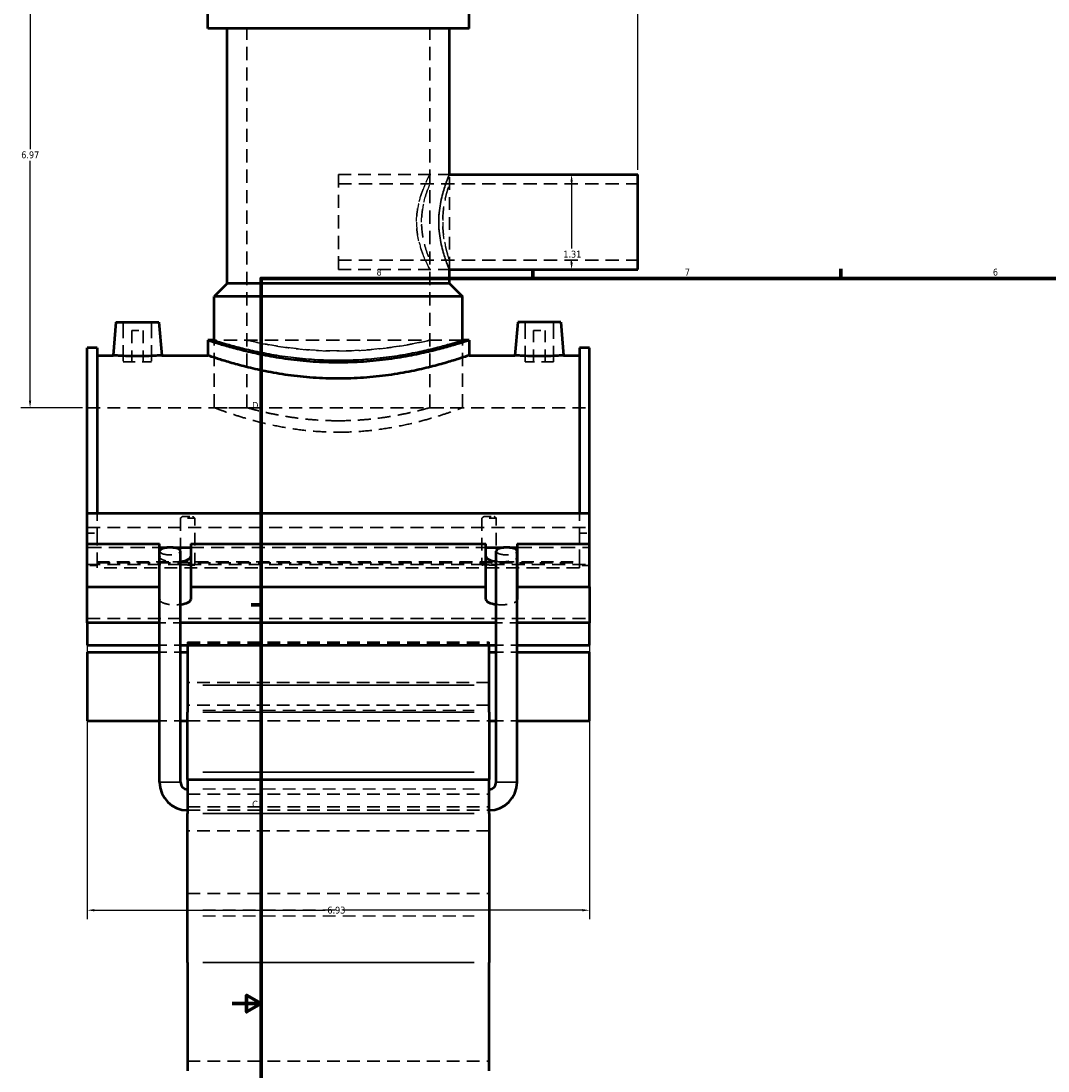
# Model space of a CAD drawing. Header units: inches. Extents: x -2.8 to 51.3, y -2.3 to 49.9.
# Tile 2 of 9: x -2.8 to 11.4, y 10.1 to 24.6. Entities that reach past the tile are written whole.
import ezdxf

# ---------------------------------------------------------------- set-up
doc = ezdxf.new("R2010")
doc.units = ezdxf.units.IN
doc.header["$MEASUREMENT"] = 0
doc.linetypes.add('DASHED', pattern=[0.2067, 0.1654, -0.0413])
for name, color, linetype, lineweight in [('Border (ANSI)', 7, 'Continuous', 70), ('Dimension (ANSI)', 7, 'Continuous', 25), ('Hidden (ANSI)', 7, 'DASHED', 35), ('Hidden Narrow (ANSI)', 7, 'DASHED', 25), ('Visible (ANSI)', 7, 'Continuous', 50), ('Visible Narrow (ANSI)', 7, 'Continuous', 35)]:
    doc.layers.add(name, color=color, linetype=linetype, lineweight=lineweight)
doc.styles.add('Note Text (ANSI)', font='tahoma.ttf')
doc.dimstyles.new('Default (ANSI)', dxfattribs={"dimtxt": 0.094488, "dimasz": 0.098425, "dimexe": 0.125, "dimexo": 0.0625, "dimgap": 0.031496, "dimtad": 0, "dimtih": 1, "dimtoh": 1, "dimrnd": 1e-08, "dimzin": 4, "dimdsep": 46, "dimtxsty": 'Note Text (ANSI)', "dimcen": 0.09, "dimdle": 0.393701, "dimclrd": 256, "dimclre": 256, "dimclrt": 5, "dimadec": 0, "dimazin": 1, "dimtfac": 1, "dimtofl": 0, "dimtmove": 0, "dimatfit": 3, "dimfxl": 1, "dimtolj": 1, "dimtzin": 4, "dimlwd": -1, "dimlwe": -1, "dimarcsym": 0})

# ---------------------------------------------------------------- blocks, each defined once
blk = doc.blocks.new('Borders Default Border')
at = {"layer": 'Border (ANSI)'}
for p, q in [((4.25, 21), (4.25, 21.134)), ((8.5, 21), (8.5, 21.134)), ((0.5, 16.5), (0.366, 16.5))]:
    blk.add_line(p, q, dxfattribs=at)
at = {"layer": 'Border (ANSI)', "flags": 128}
for points in [[(0.5, 1), (0.5, 21), (33.5, 21), (33.5, 1), (0.5, 1)], [(0.1, 11), (0.5, 11), (0.3, 11.115), (0.3, 10.885), (0.5, 11)]]:
    blk.add_lwpolyline(points, dxfattribs=at)
at = {"layer": 'Border (ANSI)', "color": 5, "true_color": 0x0000ff, "char_height": 0.0945, "attachment_point": 7, "style": 'Note Text (ANSI)'}
for s, insert in [('8', (2.094, 21.038)), ('7', (6.346, 21.04)), ('6', (10.595, 21.038)), ('D', (0.378, 19.203)), ('C', (0.378, 13.701))]:
    blk.add_mtext(s, dxfattribs=dict(at, insert=insert))
blk = doc.blocks.new('*D6')
at = {"layer": 'Defpoints', "color": 0, "transparency": 16777216}
for p in [(-1.898, 17.042), (5.032, 17.042), (5.032, 12.288)]:
    blk.add_point(p, dxfattribs=at)
at = {"layer": 'Dimension (ANSI)', "transparency": 16777216}
for p, q in [((-1.898, 16.979), (-1.898, 12.163)), ((5.032, 16.979), (5.032, 12.163)), ((-1.8, 12.288), (1.384, 12.288)), ((4.933, 12.288), (1.686, 12.288))]:
    blk.add_line(p, q, dxfattribs=at)
for points in [[(-1.8, 12.304), (-1.8, 12.272), (-1.898, 12.288)], [(4.933, 12.304), (4.933, 12.272), (5.032, 12.288)]]:
    blk.add_solid(points, dxfattribs=at)
at = {"layer": 'Dimension (ANSI)', "color": 5, "transparency": 16777216, "insert": (1.415, 12.337), "char_height": 0.0945, "attachment_point": 1, "style": 'Note Text (ANSI)'}
blk.add_mtext('\\A1;6.93', dxfattribs=at)
blk = doc.blocks.new('*D8')
at = {"layer": 'Defpoints', "color": 0, "transparency": 16777216}
for p in [(5.697, 26.664), (1.567, 26.188), (5.697, 22.433)]:
    blk.add_point(p, dxfattribs=at)
at = {"layer": 'Dimension (ANSI)', "transparency": 16777216}
for p, q in [((1.567, 26.25), (1.567, 26.789)), ((5.697, 22.496), (5.697, 26.789)), ((1.665, 26.664), (3.774, 26.664)), ((5.598, 26.664), (4.079, 26.664))]:
    blk.add_line(p, q, dxfattribs=at)
for points in [[(1.665, 26.681), (1.665, 26.648), (1.567, 26.664)], [(5.598, 26.681), (5.598, 26.648), (5.697, 26.664)]]:
    blk.add_solid(points, dxfattribs=at)
at = {"layer": 'Dimension (ANSI)', "color": 5, "transparency": 16777216, "insert": (3.806, 26.713), "char_height": 0.0945, "attachment_point": 1, "style": 'Note Text (ANSI)'}
blk.add_mtext('\\A1;4.13', dxfattribs=at)
blk = doc.blocks.new('*D9')
at = {"layer": 'Defpoints', "color": 0, "transparency": 16777216}
for p in [(4.784, 22.433), (4.784, 21.122), (4.784, 21.122)]:
    blk.add_point(p, dxfattribs=at)
at = {"layer": 'Dimension (ANSI)', "transparency": 16777216}
for p, q in [((4.784, 22.335), (4.784, 21.414)), ((4.784, 21.221), (4.784, 21.252))]:
    blk.add_line(p, q, dxfattribs=at)
for points in [[(4.768, 22.335), (4.8, 22.335), (4.784, 22.433)], [(4.768, 21.221), (4.8, 21.221), (4.784, 21.122)]]:
    blk.add_solid(points, dxfattribs=at)
at = {"layer": 'Dimension (ANSI)', "color": 5, "transparency": 16777216, "insert": (4.67, 21.382), "char_height": 0.0945, "attachment_point": 1, "style": 'Note Text (ANSI)'}
blk.add_mtext('\\A1;1.31', dxfattribs=at)
blk = doc.blocks.new('*D10')
at = {"layer": 'Defpoints', "color": 0, "transparency": 16777216}
for p in [(-2.686, 26.188), (0.926, 26.188), (-1.898, 19.218)]:
    blk.add_point(p, dxfattribs=at)
at = {"layer": 'Dimension (ANSI)', "transparency": 16777216}
for p, q in [((0.863, 26.188), (-2.811, 26.188)), ((-2.686, 26.09), (-2.686, 22.784)), ((-2.686, 19.316), (-2.686, 22.622)), ((-1.961, 19.218), (-2.811, 19.218))]:
    blk.add_line(p, q, dxfattribs=at)
for points in [[(-2.702, 26.09), (-2.669, 26.09), (-2.686, 26.188)], [(-2.702, 19.316), (-2.669, 19.316), (-2.686, 19.218)]]:
    blk.add_solid(points, dxfattribs=at)
at = {"layer": 'Dimension (ANSI)', "color": 5, "transparency": 16777216, "insert": (-2.807, 22.752), "char_height": 0.0945, "attachment_point": 1, "style": 'Note Text (ANSI)'}
blk.add_mtext('\\A1;6.97', dxfattribs=at)

msp = doc.modelspace()

# ---------------------------------------------------------------- linework, layer by layer
at = {"layer": 'Hidden (ANSI)', "ltscale": 1.099577}
for p, q in [((0.3052, 19.218), (0.3052, 24.4455)), ((2.8285, 19.218), (2.8285, 24.4455))]:
    msp.add_line(p, q, dxfattribs=at)
at = {"layer": 'Hidden (ANSI)', "ltscale": 1.107}
msp.add_line((1.5668, 21.1224), (1.5668, 22.4335), dxfattribs=at)
at = {"layer": 'Hidden (ANSI)', "ltscale": 1.058821}
for p, q in [((1.5668, 22.4335), (3.0988, 22.4335)), ((1.5668, 21.1224), (3.0988, 21.1224))]:
    msp.add_line(p, q, dxfattribs=at)
at = {"layer": 'Hidden (ANSI)', "ltscale": 1.110036}
for p, q in [((1.5668, 22.3024), (5.6968, 22.3024)), ((1.5668, 21.2536), (5.6968, 21.2536))]:
    msp.add_line(p, q, dxfattribs=at)
at = {"layer": 'Hidden (ANSI)', "ltscale": 1.057107}
msp.add_line((3.0988, 21.1224), (3.0988, 22.4335), dxfattribs=at)
at = {"layer": 'Hidden (ANSI)', "ltscale": 1.333288}
for p, q in [((-1.402, 20.3991), (-1.402, 19.8479)), ((-1.0083, 20.3991), (-1.0083, 19.8479)), ((4.142, 19.8479), (4.142, 20.3991)), ((4.5357, 19.8479), (4.5357, 20.3991))]:
    msp.add_line(p, q, dxfattribs=at)
at = {"layer": 'Hidden (ANSI)', "ltscale": 0.471064}
for p, q in [((-1.2839, 20.281), (-1.1264, 20.281)), ((4.2601, 20.281), (4.4176, 20.281))]:
    msp.add_line(p, q, dxfattribs=at)
at = {"layer": 'Hidden (ANSI)', "ltscale": 1.047583}
for p, q in [((-1.2839, 20.281), (-1.2839, 19.8479)), ((-1.1264, 20.281), (-1.1264, 19.8479)), ((4.2601, 19.8479), (4.2601, 20.281)), ((4.4176, 19.8479), (4.4176, 20.281))]:
    msp.add_line(p, q, dxfattribs=at)
at = {"layer": 'Hidden (ANSI)', "ltscale": 1.104495}
msp.add_line((3.2791, 20.148), (-0.1454, 20.148), dxfattribs=at)
at = {"layer": 'Hidden (ANSI)', "ltscale": 1.124841}
for p, q in [((-0.1454, 19.218), (-0.1454, 20.148)), ((3.2791, 19.218), (3.2791, 20.148))]:
    msp.add_line(p, q, dxfattribs=at)
at = {"layer": 'Hidden (ANSI)', "ltscale": 0.997297}
for p, q in [((-1.402, 19.8479), (-1.0083, 19.8479)), ((4.5357, 19.8479), (4.142, 19.8479))]:
    msp.add_line(p, q, dxfattribs=at)
at = {"layer": 'Hidden (ANSI)', "ltscale": 1.081511}
for p, q in [((-1.8982, 19.218), (5.0318, 19.218)), ((-1.8982, 17.5668), (5.0318, 17.5668)), ((-1.8982, 17.0543), (5.0318, 17.0543)), ((-1.8982, 16.3101), (5.0318, 16.3101))]:
    msp.add_line(p, q, dxfattribs=at)
at = {"layer": 'Hidden (ANSI)', "ltscale": 1.089963}
for p, q in [((-0.1454, 19.218), (0.3052, 19.218)), ((2.8285, 19.218), (3.2791, 19.218))]:
    msp.add_line(p, q, dxfattribs=at)
at = {"layer": 'Hidden (ANSI)', "ltscale": 0.630222}
for p, q in [((-1.7596, 17.764), (-1.7596, 17.487)), ((4.8932, 17.764), (4.8932, 17.487))]:
    msp.add_line(p, q, dxfattribs=at)
at = {"layer": 'Hidden (ANSI)', "ltscale": 1.04627}
for p, q in [((-0.6115, 17.6943), (-0.6115, 17.0455)), ((-0.4128, 17.0455), (-0.4128, 17.6943)), ((3.5465, 17.6943), (3.5465, 17.0455)), ((3.7452, 17.0455), (3.7452, 17.6943))]:
    msp.add_line(p, q, dxfattribs=at)
at = {"layer": 'Hidden (ANSI)', "ltscale": 0.44938}
for p, q in [((-0.4128, 17.6943), (-0.6115, 17.6943)), ((3.7452, 17.6943), (3.5465, 17.6943))]:
    msp.add_line(p, q, dxfattribs=at)
at = {"layer": 'Hidden (ANSI)', "ltscale": 0.297896}
for p, q in [((-0.5818, 17.718), (-0.4426, 17.718)), ((3.5762, 17.718), (3.7154, 17.718))]:
    msp.add_line(p, q, dxfattribs=at)
at = {"layer": 'Hidden (ANSI)', "ltscale": 0.263891}
for p, q in [((-1.8982, 17.487), (-1.7596, 17.487)), ((4.8932, 17.487), (5.0318, 17.487)), ((-1.7596, 17.042), (-1.8982, 17.042)), ((5.0318, 17.042), (4.8932, 17.042))]:
    msp.add_line(p, q, dxfattribs=at)
at = {"layer": 'Hidden (ANSI)', "ltscale": 1.015378}
for p, q in [((-1.7596, 17.487), (-1.7596, 17.0925)), ((4.8932, 17.0925), (4.8932, 17.487))]:
    msp.add_line(p, q, dxfattribs=at)
at = {"layer": 'Hidden (ANSI)', "ltscale": 1.205209}
for p, q in [((-1.8982, 17.2898), (-0.9017, 17.2898)), ((4.0354, 17.2898), (5.0318, 17.2898))]:
    msp.add_line(p, q, dxfattribs=at)
at = {"layer": 'Hidden (ANSI)', "ltscale": 0.152872}
for p, q in [((-0.7949, 17.2898), (-0.7146, 17.2898)), ((3.8482, 17.2898), (3.9285, 17.2898))]:
    msp.add_line(p, q, dxfattribs=at)
at = {"layer": 'Hidden (ANSI)', "ltscale": 1.094429}
msp.add_line((-0.4691, 17.2898), (3.6028, 17.2898), dxfattribs=at)
at = {"layer": 'Hidden (ANSI)', "ltscale": 0.072672}
for p, q in [((-1.7596, 17.0925), (-1.7596, 17.0795)), ((4.8932, 17.0795), (4.8932, 17.0925))]:
    msp.add_line(p, q, dxfattribs=at)
at = {"layer": 'Hidden (ANSI)', "ltscale": 1.039332}
for p, q in [((-1.7596, 17.0925), (-0.6854, 17.0925)), ((3.8191, 17.0925), (4.8932, 17.0925))]:
    msp.add_line(p, q, dxfattribs=at)
at = {"layer": 'Hidden (ANSI)', "ltscale": 1.089623}
msp.add_line((-0.6854, 17.0925), (3.8191, 17.0925), dxfattribs=at)
at = {"layer": 'Hidden (ANSI)', "ltscale": 1.072859}
for p, q in [((-1.7596, 17.0795), (4.8932, 17.0795)), ((4.8932, 17.0101), (-1.7596, 17.0101))]:
    msp.add_line(p, q, dxfattribs=at)
at = {"layer": 'Hidden (ANSI)', "ltscale": 0.14758}
for p, q in [((-1.7596, 17.0101), (-1.7596, 17.0795)), ((4.8932, 17.0795), (4.8932, 17.0101))]:
    msp.add_line(p, q, dxfattribs=at)
at = {"layer": 'Hidden (ANSI)', "ltscale": 0.378259}
for p, q in [((-0.4128, 17.0455), (-0.6115, 17.0455)), ((3.7452, 17.0455), (3.5465, 17.0455))]:
    msp.add_line(p, q, dxfattribs=at)
at = {"layer": 'Hidden (ANSI)', "ltscale": 0.549173}
for p, q in [((-0.6105, 16.2532), (-0.8989, 16.2532)), ((4.0326, 16.2532), (3.7442, 16.2532)), ((-0.8989, 15.9452), (-0.6105, 15.9452)), ((3.7442, 15.9452), (4.0326, 15.9452)), ((-0.8989, 15.8487), (-0.6105, 15.8487)), ((3.7442, 15.8487), (4.0326, 15.8487)), ((-0.8989, 14.899), (-0.6105, 14.899)), ((3.7442, 14.899), (4.0326, 14.899))]:
    msp.add_line(p, q, dxfattribs=at)
at = {"layer": 'Hidden (ANSI)', "ltscale": 0.300161}
for p, q in [((-0.5122, 15.9838), (-0.5122, 15.9636)), ((3.6458, 15.9636), (3.6458, 15.9838))]:
    msp.add_line(p, q, dxfattribs=at)
at = {"layer": 'Hidden (ANSI)', "ltscale": 1.058743}
for p, q in [((-0.5122, 15.9838), (3.6458, 15.9838)), ((-0.5122, 15.9636), (3.6458, 15.9636)), ((3.6458, 15.4286), (-0.5122, 15.4286)), ((3.6458, 15.1179), (-0.5122, 15.1179)), ((-0.5122, 14.899), (3.6458, 14.899)), ((-0.5122, 13.8883), (3.6458, 13.8883)), ((-0.5122, 13.7132), (3.6458, 13.7132)), ((-0.5122, 13.6667), (3.6458, 13.6667)), ((3.6458, 13.385), (-0.5122, 13.385)), ((-0.5122, 12.5186), (3.6458, 12.5186)), ((-0.5122, 10.2062), (3.6458, 10.2062))]:
    msp.add_line(p, q, dxfattribs=at)
at = {"layer": 'Hidden (ANSI)', "ltscale": 0.115573}
for p, q in [((-0.5122, 15.9636), (-0.5122, 15.9452)), ((3.6458, 15.9452), (3.6458, 15.9636))]:
    msp.add_line(p, q, dxfattribs=at)
at = {"layer": 'Hidden (ANSI)', "ltscale": 1.131185}
for centre in [(-0.7547, 17.2394), (3.8884, 17.2394)]:
    msp.add_ellipse(centre, major_axis=(0.1442, 0), ratio=0.3639702, start_param=3.1415927, end_param=6.2831853, dxfattribs=at)
at = {"layer": 'Hidden (ANSI)', "ltscale": 0.580703}
for centre, major_axis, start_param, end_param in [((-0.6854, 17.1665), (-0.2163, 0), 0.1609249, 1.5707963), ((3.8191, 17.1665), (0.2163, 0), 4.712389, 6.1222604)]:
    msp.add_ellipse(centre, major_axis=major_axis, ratio=0.3420201, start_param=start_param, end_param=end_param, dxfattribs=at)
at = {"layer": 'Hidden (ANSI)', "ltscale": 0.145557}
for centre, start_param, end_param in [((-0.6854, 17.1665), 1.5707963, 1.9243713), ((3.8191, 17.1665), 1.2172214, 1.5707963)]:
    msp.add_ellipse(centre, major_axis=(-0.2163, 0), ratio=0.3420201, start_param=start_param, end_param=end_param, dxfattribs=at)
at = {"layer": 'Hidden (ANSI)', "ltscale": 0.922604}
for centre, major_axis, start_param, end_param in [((-0.6854, 16.5737), (-0.2163, 0), 0.1609249, 1.9243713), ((3.8191, 16.5737), (0.2163, 0), 4.358814, 6.1222604)]:
    msp.add_ellipse(centre, major_axis=major_axis, ratio=0.3420201, start_param=start_param, end_param=end_param, dxfattribs=at)
at = {"layer": 'Hidden (ANSI)', "ltscale": 1.094813}
for points, knots in [([(-0.1454, 19.218), (-0.1454, 19.218), (-0.1349, 19.2139), (-0.091, 19.1975), (-0.0577, 19.1852), (0.03, 19.1541), (0.0845, 19.1353), (0.2098, 19.0949), (0.2807, 19.0733), (0.4315, 19.0312), (0.5168, 19.0092), (0.7026, 18.9676), (0.8033, 18.948), (1.0138, 18.9152), (1.1239, 18.902), (1.346, 18.8843), (1.4581, 18.88), (1.5668, 18.88)], [19.8774218, 19.8774218, 19.8774218, 19.8774218, 20.7053119, 20.7053119, 21.533202, 21.533202, 22.3610921, 22.3610921, 23.1889822, 23.1889822, 24.0175439, 24.0175439, 24.8461056, 24.8461056, 25.6746674, 25.6746674, 26.5032291, 26.5032291, 26.5032291, 26.5032291]), ([(1.5668, 18.88), (1.6756, 18.88), (1.7876, 18.8843), (2.0097, 18.902), (2.1198, 18.9152), (2.3304, 18.948), (2.431, 18.9676), (2.6169, 19.0092), (2.7021, 19.0312), (2.8529, 19.0733), (2.9239, 19.0949), (3.0492, 19.1353), (3.1036, 19.1541), (3.1913, 19.1852), (3.2247, 19.1975), (3.2686, 19.2139), (3.2791, 19.218), (3.2791, 19.218)], [0, 0, 0, 0, 0.8285617, 0.8285617, 1.6571235, 1.6571235, 2.4856852, 2.4856852, 3.3142469, 3.3142469, 4.142137, 4.142137, 4.9700271, 4.9700271, 5.7979172, 5.7979172, 6.6258073, 6.6258073, 6.6258073, 6.6258073])]:
    msp.add_open_spline(points, degree=3, knots=knots, dxfattribs=at)
at = {"layer": 'Hidden (ANSI)', "ltscale": 1.070717}
for points, knots in [([(1.5668, 19.0377), (1.4872, 19.0377), (1.4049, 19.04), (1.2416, 19.0492), (1.1605, 19.0561), (1.0052, 19.0734), (0.9309, 19.0837), (0.7935, 19.1058), (0.7305, 19.1175), (0.6189, 19.14), (0.5665, 19.1516), (0.4741, 19.1734), (0.434, 19.1835), (0.3694, 19.2003), (0.345, 19.207), (0.3128, 19.2158), (0.3052, 19.218), (0.3052, 19.218)], [0, 0, 0, 0, 0.6071488, 0.6071488, 1.2142975, 1.2142975, 1.8214463, 1.8214463, 2.428595, 2.428595, 3.0356081, 3.0356081, 3.6426212, 3.6426212, 4.2496343, 4.2496343, 4.8566474, 4.8566474, 4.8566474, 4.8566474]), ([(2.8285, 19.218), (2.8285, 19.218), (2.8208, 19.2158), (2.7887, 19.207), (2.7642, 19.2003), (2.6997, 19.1835), (2.6596, 19.1734), (2.5671, 19.1516), (2.5147, 19.14), (2.4032, 19.1175), (2.3402, 19.1058), (2.2028, 19.0837), (2.1285, 19.0734), (1.9732, 19.0561), (1.8921, 19.0492), (1.7288, 19.04), (1.6465, 19.0377), (1.5668, 19.0377)], [14.5699421, 14.5699421, 14.5699421, 14.5699421, 15.1769552, 15.1769552, 15.7839683, 15.7839683, 16.3909814, 16.3909814, 16.9979944, 16.9979944, 17.6051432, 17.6051432, 18.212292, 18.212292, 18.8194407, 18.8194407, 19.4265895, 19.4265895, 19.4265895, 19.4265895])]:
    msp.add_open_spline(points, degree=3, knots=knots, dxfattribs=at)
at = {"layer": 'Hidden (ANSI)', "ltscale": 0.072239}
for points, weights in [([(-0.5818, 17.718), (-0.595, 17.7082), (-0.6115, 17.6943)], [1, 1.00992428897, 1]), ([(-0.4128, 17.6943), (-0.4294, 17.7082), (-0.4426, 17.718)], [1, 1.00992428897, 1]), ([(3.5762, 17.718), (3.563, 17.7082), (3.5465, 17.6943)], [1, 1.00992428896, 1]), ([(3.7452, 17.6943), (3.7286, 17.7082), (3.7154, 17.718)], [1, 1.00992428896, 1])]:
    msp.add_rational_spline(points, weights, degree=2, dxfattribs=at)
at = {"layer": 'Hidden (ANSI)', "ltscale": 0.450542}
for points, knots in [([(-0.6115, 17.0455), (-0.6069, 17.0468), (-0.6015, 17.0479), (-0.5852, 17.0502), (-0.572, 17.0512), (-0.5429, 17.0524), (-0.527, 17.0526), (-0.5122, 17.0526), (-0.4974, 17.0526), (-0.4816, 17.0524), (-0.4525, 17.0512), (-0.4393, 17.0502), (-0.423, 17.0479), (-0.4175, 17.0469), (-0.4128, 17.0455)], [-0.28920517, -0.28920517, -0.28920517, -0.28920517, -0.22638723, -0.22638723, -0.11319361, -0.11319361, 0, 0, 0, 0.11284098, 0.11284098, 0.22568196, 0.22568196, 0.28917826, 0.28917826, 0.28917826, 0.28917826]), ([(3.5465, 17.0455), (3.5512, 17.0469), (3.5566, 17.0479), (3.573, 17.0502), (3.5862, 17.0512), (3.6152, 17.0524), (3.631, 17.0526), (3.6606, 17.0526), (3.6764, 17.0524), (3.7055, 17.0512), (3.7187, 17.0502), (3.735, 17.0479), (3.7405, 17.0469), (3.7452, 17.0455)], [0.6402703, 0.6402703, 0.6402703, 0.6402703, 0.7037666, 0.7037666, 0.81660758, 0.81660758, 0.92944857, 0.92944857, 1.04228955, 1.04228955, 1.15513053, 1.15513053, 1.21862683, 1.21862683, 1.21862683, 1.21862683])]:
    msp.add_open_spline(points, degree=3, knots=knots, dxfattribs=at)
at = {"layer": 'Hidden Narrow (ANSI)', "ltscale": 1.06497}
for p, q in [((-0.3043, 15.045), (3.4379, 15.045)), ((-0.3043, 13.9609), (3.4379, 13.9609)), ((-0.3043, 12.2916), (3.4379, 12.2916)), ((-0.3043, 12.2105), (3.4379, 12.2105))]:
    msp.add_line(p, q, dxfattribs=at)
at = {"layer": 'Hidden Narrow (ANSI)', "ltscale": 1.068984}
msp.add_open_spline([(2.6448, 21.778), (2.6448, 21.8201), (2.6474, 21.8633), (2.6574, 21.9487), (2.665, 21.9909), (2.6925, 22.1115), (2.7176, 22.1841), (2.7516, 22.2701), (2.7631, 22.2971), (2.7846, 22.3449), (2.7946, 22.3658), (2.8111, 22.3995), (2.8176, 22.4124), (2.8263, 22.4294), (2.8285, 22.4335), (2.8285, 22.4335), (2.8263, 22.4294), (2.8176, 22.4124), (2.8111, 22.3995), (2.7946, 22.3658), (2.7846, 22.3449), (2.7631, 22.2971), (2.7516, 22.2701), (2.7176, 22.1841), (2.6925, 22.1115), (2.665, 21.9909), (2.6574, 21.9487), (2.6474, 21.8633), (2.6448, 21.8201), (2.6448, 21.7358), (2.6474, 21.6926), (2.6574, 21.6072), (2.665, 21.565), (2.6925, 21.4444), (2.7176, 21.3718), (2.7516, 21.2858), (2.7631, 21.2588), (2.7846, 21.211), (2.7946, 21.1901), (2.8111, 21.1564), (2.8176, 21.1435), (2.8263, 21.1266), (2.8285, 21.1224), (2.8285, 21.1224), (2.8263, 21.1266), (2.8176, 21.1435), (2.8111, 21.1564), (2.7946, 21.1901), (2.7846, 21.211), (2.7631, 21.2588), (2.7516, 21.2858), (2.7176, 21.3718), (2.6925, 21.4444), (2.665, 21.565), (2.6574, 21.6072), (2.6474, 21.6926), (2.6448, 21.7358), (2.6448, 21.778)], degree=3, knots=[0, 0, 0, 0, 0.3211253, 0.3211253, 0.6422506, 0.6422506, 1.2845011, 1.2845011, 1.604582, 1.604582, 1.9246629, 1.9246629, 2.2447438, 2.2447438, 2.5648247, 2.5648247, 2.8849055, 2.8849055, 3.2049864, 3.2049864, 3.5250673, 3.5250673, 3.8451482, 3.8451482, 4.4873988, 4.4873988, 4.808524, 4.808524, 5.1296493, 5.1296493, 5.4507746, 5.4507746, 5.7718999, 5.7718999, 6.4141504, 6.4141504, 6.7342313, 6.7342313, 7.0543122, 7.0543122, 7.3743931, 7.3743931, 7.694474, 7.694474, 8.0145549, 8.0145549, 8.3346358, 8.3346358, 8.6547166, 8.6547166, 8.9747975, 8.9747975, 9.6170481, 9.6170481, 9.9381734, 9.9381734, 10.2592986, 10.2592986, 10.2592986, 10.2592986], dxfattribs=at)
at = {"layer": 'Hidden Narrow (ANSI)', "ltscale": 1.075121}
msp.add_open_spline([(2.7143, 21.778), (2.7143, 21.7446), (2.7158, 21.7102), (2.7219, 21.6421), (2.7264, 21.6084), (2.7431, 21.5117), (2.7586, 21.4533), (2.7869, 21.3611), (2.8018, 21.3208), (2.8175, 21.2805), (2.8216, 21.2703), (2.8271, 21.2568), (2.8285, 21.2536), (2.8285, 21.2536), (2.8271, 21.2568), (2.8216, 21.2703), (2.8175, 21.2805), (2.8018, 21.3208), (2.7869, 21.3611), (2.7586, 21.4533), (2.7431, 21.5117), (2.7264, 21.6084), (2.7219, 21.6421), (2.7158, 21.7102), (2.7143, 21.7446), (2.7143, 21.8113), (2.7158, 21.8457), (2.7219, 21.9138), (2.7264, 21.9475), (2.7431, 22.0442), (2.7586, 22.1026), (2.7869, 22.1949), (2.8018, 22.2351), (2.8175, 22.2754), (2.8216, 22.2857), (2.8271, 22.2991), (2.8285, 22.3024), (2.8285, 22.3024), (2.8271, 22.2991), (2.8216, 22.2857), (2.8175, 22.2754), (2.8018, 22.2351), (2.7869, 22.1949), (2.7586, 22.1026), (2.7431, 22.0442), (2.7264, 21.9475), (2.7219, 21.9138), (2.7158, 21.8457), (2.7143, 21.8113), (2.7143, 21.778)], degree=3, knots=[0, 0, 0, 0, 0.2544137, 0.2544137, 0.5088274, 0.5088274, 1.0176549, 1.0176549, 1.525874, 1.525874, 1.7799835, 1.7799835, 2.0340931, 2.0340931, 2.2882026, 2.2882026, 2.5423122, 2.5423122, 3.0505313, 3.0505313, 3.5593587, 3.5593587, 3.8137724, 3.8137724, 4.0681861, 4.0681861, 4.3225999, 4.3225999, 4.5770136, 4.5770136, 5.085841, 5.085841, 5.5940601, 5.5940601, 5.8481697, 5.8481697, 6.1022792, 6.1022792, 6.3563888, 6.3563888, 6.6104983, 6.6104983, 7.1187174, 7.1187174, 7.6275448, 7.6275448, 7.8819586, 7.8819586, 8.1363723, 8.1363723, 8.1363723, 8.1363723], dxfattribs=at)
at = {"layer": 'Hidden Narrow (ANSI)', "ltscale": 1.008753}
for points, knots in [([(3.0988, 22.4335), (3.0988, 22.4335), (3.0971, 22.4294), (3.09, 22.4126), (3.0846, 22.3998), (3.0712, 22.3661), (3.0631, 22.3453), (3.0456, 22.2974), (3.0362, 22.2703), (3.0179, 22.2127), (3.0083, 22.1801), (2.9901, 22.1091), (2.9815, 22.0706), (2.9671, 21.99), (2.9613, 21.9479), (2.9535, 21.8627), (2.9515, 21.8197), (2.9515, 21.778)], [7.6345483, 7.6345483, 7.6345483, 7.6345483, 7.9524384, 7.9524384, 8.2703285, 8.2703285, 8.5882187, 8.5882187, 8.9061088, 8.9061088, 9.224431, 9.224431, 9.5427533, 9.5427533, 9.8610755, 9.8610755, 10.1793977, 10.1793977, 10.1793977, 10.1793977]), ([(2.9515, 21.778), (2.9515, 21.7362), (2.9535, 21.6932), (2.9613, 21.608), (2.9671, 21.5659), (2.9815, 21.4853), (2.9901, 21.4469), (3.0083, 21.3758), (3.0179, 21.3433), (3.0362, 21.2857), (3.0456, 21.2586), (3.0631, 21.2106), (3.0712, 21.1898), (3.0846, 21.1562), (3.09, 21.1434), (3.0971, 21.1265), (3.0988, 21.1224), (3.0988, 21.1224)], [0, 0, 0, 0, 0.3183222, 0.3183222, 0.6366445, 0.6366445, 0.9549667, 0.9549667, 1.273289, 1.273289, 1.5911791, 1.5911791, 1.9090692, 1.9090692, 2.2269593, 2.2269593, 2.5448494, 2.5448494, 2.5448494, 2.5448494])]:
    msp.add_open_spline(points, degree=3, knots=knots, dxfattribs=at)
at = {"layer": 'Hidden Narrow (ANSI)', "ltscale": 1.070868}
msp.add_open_spline([(3.0063, 21.778), (3.0063, 21.8112), (3.0075, 21.8454), (3.0123, 21.9134), (3.0158, 21.9471), (3.0293, 22.0439), (3.0417, 22.1025), (3.0648, 22.195), (3.077, 22.2353), (3.0898, 22.2756), (3.0932, 22.2858), (3.0977, 22.2992), (3.0988, 22.3024), (3.0988, 22.3024), (3.0977, 22.2992), (3.0932, 22.2858), (3.0898, 22.2756), (3.077, 22.2353), (3.0648, 22.195), (3.0417, 22.1025), (3.0293, 22.0439), (3.0158, 21.9471), (3.0123, 21.9134), (3.0075, 21.8454), (3.0063, 21.8112), (3.0063, 21.7447), (3.0075, 21.7105), (3.0123, 21.6425), (3.0158, 21.6088), (3.0293, 21.512), (3.0417, 21.4534), (3.0648, 21.3609), (3.077, 21.3206), (3.0898, 21.2804), (3.0932, 21.2702), (3.0977, 21.2568), (3.0988, 21.2536), (3.0988, 21.2536), (3.0977, 21.2568), (3.0932, 21.2702), (3.0898, 21.2804), (3.077, 21.3206), (3.0648, 21.3609), (3.0417, 21.4534), (3.0293, 21.512), (3.0158, 21.6088), (3.0123, 21.6425), (3.0075, 21.7105), (3.0063, 21.7447), (3.0063, 21.778)], degree=3, knots=[0, 0, 0, 0, 0.2531679, 0.2531679, 0.5063358, 0.5063358, 1.0126717, 1.0126717, 1.5187447, 1.5187447, 1.7717813, 1.7717813, 2.0248178, 2.0248178, 2.2778543, 2.2778543, 2.5308909, 2.5308909, 3.0369639, 3.0369639, 3.5432998, 3.5432998, 3.7964677, 3.7964677, 4.0496356, 4.0496356, 4.3028035, 4.3028035, 4.5559714, 4.5559714, 5.0623073, 5.0623073, 5.5683803, 5.5683803, 5.8214169, 5.8214169, 6.0744534, 6.0744534, 6.3274899, 6.3274899, 6.5805265, 6.5805265, 7.0865995, 7.0865995, 7.5929354, 7.5929354, 7.8461033, 7.8461033, 8.0992712, 8.0992712, 8.0992712, 8.0992712], dxfattribs=at)
at = {"layer": 'Hidden Narrow (ANSI)', "ltscale": 1.091371}
for points, knots in [([(-0.1454, 20.148), (-0.1454, 20.148), (-0.135, 20.1447), (-0.0913, 20.1311), (-0.058, 20.1209), (0.0296, 20.0953), (0.084, 20.0798), (0.2095, 20.0465), (0.2805, 20.0287), (0.4317, 19.9942), (0.5171, 19.9762), (0.7034, 19.9422), (0.8042, 19.9263), (1.0149, 19.8997), (1.1249, 19.889), (1.3468, 19.8748), (1.4585, 19.8713), (1.5668, 19.8713)], [19.8054754, 19.8054754, 19.8054754, 19.8054754, 20.6305528, 20.6305528, 21.4556301, 21.4556301, 22.2807075, 22.2807075, 23.1057848, 23.1057848, 23.9311637, 23.9311637, 24.7565427, 24.7565427, 25.5819216, 25.5819216, 26.4073006, 26.4073006, 26.4073006, 26.4073006]), ([(1.5668, 19.8713), (1.6751, 19.8713), (1.7869, 19.8748), (2.0087, 19.889), (2.1188, 19.8997), (2.3295, 19.9263), (2.4303, 19.9422), (2.6165, 19.9762), (2.702, 19.9942), (2.8532, 20.0287), (2.9242, 20.0465), (3.0497, 20.0798), (3.1041, 20.0953), (3.1917, 20.1209), (3.2249, 20.1311), (3.2686, 20.1447), (3.2791, 20.148), (3.2791, 20.148)], [0, 0, 0, 0, 0.8253789, 0.8253789, 1.6507579, 1.6507579, 2.4761368, 2.4761368, 3.3015158, 3.3015158, 4.1265931, 4.1265931, 4.9516704, 4.9516704, 5.7767478, 5.7767478, 6.6018251, 6.6018251, 6.6018251, 6.6018251])]:
    msp.add_open_spline(points, degree=3, knots=knots, dxfattribs=at)
at = {"layer": 'Hidden Narrow (ANSI)', "ltscale": 1.099522}
msp.add_open_spline([(1.5668, 19.9995), (1.4873, 19.9995), (1.4052, 20.0014), (1.2419, 20.0089), (1.1609, 20.0145), (1.0055, 20.0287), (0.9312, 20.0372), (0.7937, 20.0553), (0.7306, 20.065), (0.6189, 20.0836), (0.5664, 20.0932), (0.4739, 20.1111), (0.4338, 20.1195), (0.3693, 20.1334), (0.3449, 20.1389), (0.3128, 20.1462), (0.3052, 20.148), (0.3052, 20.148), (0.3128, 20.1462), (0.3449, 20.1389), (0.3693, 20.1334), (0.4338, 20.1195), (0.4739, 20.1111), (0.5664, 20.0932), (0.6189, 20.0836), (0.7306, 20.065), (0.7937, 20.0553), (0.9312, 20.0372), (1.0055, 20.0287), (1.1609, 20.0145), (1.2419, 20.0089), (1.4052, 20.0014), (1.4873, 19.9995), (1.6464, 19.9995), (1.7285, 20.0014), (1.8917, 20.0089), (1.9728, 20.0145), (2.1281, 20.0287), (2.2025, 20.0372), (2.34, 20.0553), (2.4031, 20.065), (2.5148, 20.0836), (2.5672, 20.0932), (2.6598, 20.1111), (2.6999, 20.1195), (2.7643, 20.1334), (2.7888, 20.1389), (2.8208, 20.1462), (2.8285, 20.148), (2.8285, 20.148), (2.8208, 20.1462), (2.7888, 20.1389), (2.7643, 20.1334), (2.6999, 20.1195), (2.6598, 20.1111), (2.5672, 20.0932), (2.5148, 20.0836), (2.4031, 20.065), (2.34, 20.0553), (2.2025, 20.0372), (2.1281, 20.0287), (1.9728, 20.0145), (1.8917, 20.0089), (1.7285, 20.0014), (1.6464, 19.9995), (1.5668, 19.9995)], degree=3, knots=[0, 0, 0, 0, 0.605982, 0.605982, 1.2119641, 1.2119641, 1.8179461, 1.8179461, 2.4239281, 2.4239281, 3.0298478, 3.0298478, 3.6357674, 3.6357674, 4.241687, 4.241687, 4.8476066, 4.8476066, 5.4535263, 5.4535263, 6.0594459, 6.0594459, 6.6653655, 6.6653655, 7.2712851, 7.2712851, 7.8772672, 7.8772672, 8.4832492, 8.4832492, 9.0892312, 9.0892312, 9.6952133, 9.6952133, 10.3011953, 10.3011953, 10.9071773, 10.9071773, 11.5131594, 11.5131594, 12.1191414, 12.1191414, 12.725061, 12.725061, 13.3309806, 13.3309806, 13.9369003, 13.9369003, 14.5428199, 14.5428199, 15.1487395, 15.1487395, 15.7546591, 15.7546591, 16.3605788, 16.3605788, 16.9664984, 16.9664984, 17.5724804, 17.5724804, 18.1784624, 18.1784624, 18.7844445, 18.7844445, 19.3904265, 19.3904265, 19.3904265, 19.3904265], dxfattribs=at)
at = {"layer": 'Visible (ANSI)'}
for p, q in [((-0.2355, 24.4455), (-0.2355, 24.6546)), ((3.3692, 24.4455), (3.3692, 24.6546)), ((3.3692, 24.4455), (-0.2355, 24.4455)), ((0.0348, 20.932), (0.0348, 24.4455)), ((3.0988, 22.4335), (3.0988, 24.4455)), ((3.0988, 22.4335), (5.6968, 22.4335)), ((5.6968, 21.1224), (5.6968, 22.4335)), ((3.0988, 20.932), (3.0988, 21.1224)), ((3.0988, 21.1224), (5.6968, 21.1224)), ((0.0348, 20.932), (-0.1454, 20.7518)), ((3.0988, 20.932), (0.0348, 20.932)), ((3.0988, 20.932), (3.2791, 20.7518)), ((3.2791, 20.7518), (-0.1454, 20.7518)), ((-0.1454, 20.148), (-0.1454, 20.7518)), ((3.2791, 20.148), (3.2791, 20.7518)), ((-1.5004, 20.3991), (-1.5407, 19.9389)), ((-1.5004, 20.3991), (-0.9099, 20.3991)), ((-0.9099, 20.3991), (-0.8696, 19.9389)), ((4.0436, 20.3991), (4.0033, 19.9389)), ((4.6341, 20.3991), (4.0436, 20.3991)), ((4.6341, 20.3991), (4.6744, 19.9389)), ((-0.2355, 20.148), (-0.2355, 19.9389)), ((-0.1454, 20.148), (-0.2355, 20.148)), ((3.3692, 20.148), (3.2791, 20.148)), ((3.3692, 20.148), (3.3692, 19.9389)), ((-1.8982, 17.764), (-1.8982, 20.0434)), ((-1.7596, 20.0434), (-1.8982, 20.0434)), ((-1.7596, 20.0434), (-1.7596, 17.764)), ((4.8932, 20.0434), (4.8932, 17.764)), ((5.0318, 20.0434), (4.8932, 20.0434)), ((5.0318, 17.764), (5.0318, 20.0434)), ((-1.7596, 19.9389), (-1.5407, 19.9389)), ((-0.8696, 19.9389), (-0.2355, 19.9389)), ((3.3692, 19.9389), (4.0033, 19.9389)), ((4.6744, 19.9389), (4.8932, 19.9389)), ((-1.8982, 17.764), (5.0318, 17.764)), ((-1.8982, 17.3391), (-1.8982, 17.764)), ((5.0318, 17.3391), (5.0318, 17.764)), ((-1.8982, 17.3391), (-0.9017, 17.3391)), ((-1.8982, 16.7463), (-1.8982, 17.3391)), ((-0.9017, 16.7463), (-0.9017, 17.3391)), ((-0.9017, 17.2898), (-0.7949, 17.2898)), ((-0.8989, 14.0534), (-0.8989, 17.2394)), ((-0.7146, 17.2898), (-0.4691, 17.2898)), ((-0.6105, 14.0534), (-0.6105, 17.2394)), ((-0.4691, 17.3391), (-0.4691, 16.7463)), ((-0.4691, 17.3391), (3.6028, 17.3391)), ((3.6028, 16.7463), (3.6028, 17.3391)), ((3.6028, 17.2898), (3.8482, 17.2898)), ((3.7442, 14.0534), (3.7442, 17.2394)), ((3.9285, 17.2898), (4.0354, 17.2898)), ((4.0326, 14.0534), (4.0326, 17.2394)), ((4.0354, 17.3391), (4.0354, 16.7463)), ((4.0354, 17.3391), (5.0318, 17.3391)), ((5.0318, 16.7463), (5.0318, 17.3391)), ((-1.8982, 16.7463), (-0.9017, 16.7463)), ((-1.8982, 16.2532), (-1.8982, 16.7463)), ((-0.9017, 16.5737), (-0.9017, 16.7463)), ((-0.4691, 16.7463), (-0.4691, 16.5737)), ((-0.4691, 16.7463), (3.6028, 16.7463)), ((3.6028, 16.5737), (3.6028, 16.7463)), ((4.0354, 16.7463), (4.0354, 16.5737)), ((4.0354, 16.7463), (5.0318, 16.7463)), ((5.0318, 16.7463), (5.0318, 16.2532)), ((-0.8989, 16.2532), (-1.8982, 16.2532)), ((-1.8982, 16.2532), (-1.8982, 15.9452)), ((3.7442, 16.2532), (-0.6105, 16.2532)), ((5.0318, 16.2532), (4.0326, 16.2532)), ((5.0318, 15.9452), (5.0318, 16.2532)), ((-1.8982, 15.9452), (-0.8989, 15.9452)), ((-0.6105, 15.9452), (3.7442, 15.9452)), ((-0.5122, 15.9452), (-0.5122, 15.3935)), ((3.6458, 15.3935), (3.6458, 15.9452)), ((4.0326, 15.9452), (5.0318, 15.9452)), ((-1.8982, 15.8487), (-1.8982, 14.899)), ((-1.8982, 15.8487), (-0.8989, 15.8487)), ((-0.6105, 15.8487), (-0.5122, 15.8487)), ((3.6458, 15.8487), (3.7442, 15.8487)), ((4.0326, 15.8487), (5.0318, 15.8487)), ((5.0318, 14.899), (5.0318, 15.8487)), ((-0.5122, 15.3935), (-0.5122, 15.019)), ((3.6458, 15.019), (3.6458, 15.3935)), ((-0.5122, 14.1924), (-0.5122, 15.019)), ((3.6458, 15.019), (3.6458, 14.1924)), ((-1.8982, 14.899), (-0.8989, 14.899)), ((-0.6105, 14.899), (-0.5122, 14.899)), ((3.6458, 14.899), (3.7442, 14.899)), ((4.0326, 14.899), (5.0318, 14.899)), ((-0.5122, 14.0902), (-0.5122, 14.1924)), ((3.6458, 14.1924), (3.6458, 14.0902)), ((-0.5122, 14.0902), (-0.5122, 13.6216)), ((-0.5122, 14.0902), (3.6458, 14.0902)), ((3.6458, 13.6216), (3.6458, 14.0902)), ((-0.5122, 11.5683), (-0.5122, 13.6216)), ((3.6458, 13.6216), (3.6458, 11.5683)), ((-0.5122, 11.5683), (-0.5122, 10.071)), ((3.6458, 10.071), (3.6458, 11.5683))]:
    msp.add_line(p, q, dxfattribs=at)
for centre, radius, start, end in [((-0.5122, 14.0534), 0.3867, 180, 270), ((-0.5122, 14.0534), 0.0984, 180, 270), ((3.6458, 14.0534), 0.3867, 270, 0), ((3.6458, 14.0534), 0.0984, 270, 0)]:
    msp.add_arc(centre, radius, start, end, dxfattribs=at)
for centre, major_axis, ratio, start_param, end_param in [((-0.7547, 17.2394), (0.1442, 0), 0.3639702, 1.8530284, 3.1415927), ((-0.7547, 17.2394), (0.1442, 0), 0.3639702, 1.2885643, 1.8530284), ((-0.7547, 17.2394), (0.1442, 0), 0.3639702, 0, 1.2885643), ((3.8884, 17.2394), (0.1442, 0), 0.3639702, 1.8530284, 3.1415927), ((3.8884, 17.2394), (0.1442, 0), 0.3639702, 1.2885643, 1.8530284), ((3.8884, 17.2394), (0.1442, 0), 0.3639702, 0, 1.2885643), ((-0.6854, 17.1665), (-0.2163, 0), 0.3420201, 0, 0.1609249), ((-0.6854, 17.1665), (0.2163, 0), 0.3420201, 5.0659639, 6.2831853), ((3.8191, 17.1665), (-0.2163, 0), 0.3420201, 0, 1.2172214), ((3.8191, 17.1665), (0.2163, 0), 0.3420201, 6.1222604, 6.2831853), ((-0.6854, 16.5737), (-0.2163, 0), 0.3420201, 0, 0.1609249), ((-0.6854, 16.5737), (0.2163, 0), 0.3420201, 5.0659639, 6.2831853), ((3.8191, 16.5737), (-0.2163, 0), 0.3420201, 0, 1.2172214), ((3.8191, 16.5737), (0.2163, 0), 0.3420201, 6.1222604, 6.2831853)]:
    msp.add_ellipse(centre, major_axis=major_axis, ratio=ratio, start_param=start_param, end_param=end_param, dxfattribs=at)
for points, knots in [([(1.5668, 19.8405), (1.4527, 19.8405), (1.335, 19.8444), (1.1014, 19.8602), (0.9856, 19.8721), (0.7638, 19.9018), (0.6578, 19.9195), (0.4618, 19.9573), (0.3719, 19.9773), (0.2129, 20.0156), (0.1381, 20.0354), (0.0061, 20.0723), (-0.0512, 20.0895), (-0.1435, 20.118), (-0.1785, 20.1293), (-0.2245, 20.1443), (-0.2355, 20.148), (-0.2355, 20.148)], [0, 0, 0, 0, 0.8695929, 0.8695929, 1.7391858, 1.7391858, 2.6087787, 2.6087787, 3.4783716, 3.4783716, 4.3475702, 4.3475702, 5.2167687, 5.2167687, 6.0859673, 6.0859673, 6.9551658, 6.9551658, 6.9551658, 6.9551658]), ([(3.3692, 20.148), (3.3692, 20.148), (3.3582, 20.1443), (3.3122, 20.1293), (3.2771, 20.118), (3.1849, 20.0895), (3.1276, 20.0723), (2.9956, 20.0354), (2.9208, 20.0156), (2.7617, 19.9773), (2.6719, 19.9573), (2.4759, 19.9195), (2.3698, 19.9018), (2.1481, 19.8721), (2.0322, 19.8602), (1.7987, 19.8444), (1.681, 19.8405), (1.5668, 19.8405)], [-6.9551658, -6.9551658, -6.9551658, -6.9551658, -6.0859673, -6.0859673, -5.2167687, -5.2167687, -4.3475702, -4.3475702, -3.4783716, -3.4783716, -2.6087787, -2.6087787, -1.7391858, -1.7391858, -0.8695929, -0.8695929, 0, 0, 0, 0]), ([(-0.8696, 19.9389), (-0.8696, 19.9389), (-0.878, 19.9383), (-0.9122, 19.9363), (-0.938, 19.9349), (-0.9975, 19.9321), (-1.0352, 19.9307), (-1.1179, 19.9286), (-1.163, 19.9281), (-1.2474, 19.9281), (-1.2924, 19.9286), (-1.3751, 19.9307), (-1.4129, 19.9321), (-1.4724, 19.9349), (-1.4981, 19.9363), (-1.5323, 19.9383), (-1.5407, 19.9389), (-1.5407, 19.9389)], [1.2863328, 1.2863328, 1.2863328, 1.2863328, 1.6078122, 1.6078122, 1.9292915, 1.9292915, 2.2509786, 2.2509786, 2.5726656, 2.5726656, 2.8943526, 2.8943526, 3.2160396, 3.2160396, 3.537519, 3.537519, 3.8589984, 3.8589984, 3.8589984, 3.8589984]), ([(3.3692, 19.9389), (3.3692, 19.9389), (3.3582, 19.9351), (3.3121, 19.9194), (3.2771, 19.9077), (3.1848, 19.878), (3.1275, 19.8602), (2.9955, 19.8217), (2.9208, 19.8011), (2.7618, 19.7612), (2.6719, 19.7403), (2.4761, 19.7009), (2.37, 19.6824), (2.1483, 19.6514), (2.0324, 19.639), (1.7988, 19.6224), (1.681, 19.6183), (1.4526, 19.6183), (1.3349, 19.6224), (1.1012, 19.639), (0.9854, 19.6514), (0.7636, 19.6824), (0.6576, 19.7009), (0.4617, 19.7403), (0.3719, 19.7612), (0.2129, 19.8011), (0.1382, 19.8217), (0.0062, 19.8602), (-0.0511, 19.878), (-0.1434, 19.9077), (-0.1784, 19.9194), (-0.2245, 19.9351), (-0.2355, 19.9389), (-0.2355, 19.9389)], [6.9601365, 6.9601365, 6.9601365, 6.9601365, 7.8299206, 7.8299206, 8.6997047, 8.6997047, 9.5694887, 9.5694887, 10.4392728, 10.4392728, 11.3095229, 11.3095229, 12.1797729, 12.1797729, 13.0500229, 13.0500229, 13.9202729, 13.9202729, 14.7905229, 14.7905229, 15.660773, 15.660773, 16.531023, 16.531023, 17.401273, 17.401273, 18.2710571, 18.2710571, 19.1408412, 19.1408412, 20.0106253, 20.0106253, 20.8804094, 20.8804094, 20.8804094, 20.8804094]), ([(4.6744, 19.9389), (4.6744, 19.9389), (4.666, 19.9383), (4.6318, 19.9363), (4.606, 19.9349), (4.5465, 19.9321), (4.5088, 19.9307), (4.4261, 19.9286), (4.381, 19.9281), (4.3388, 19.9281), (4.2966, 19.9281), (4.2516, 19.9286), (4.1689, 19.9307), (4.1311, 19.9321), (4.0716, 19.9349), (4.0459, 19.9363), (4.0117, 19.9383), (4.0033, 19.9389), (4.0033, 19.9389)], [3.8589984, 3.8589984, 3.8589984, 3.8589984, 4.1804777, 4.1804777, 4.5019571, 4.5019571, 4.8236441, 4.8236441, 5.1453311, 5.1453311, 5.1453311, 5.4670182, 5.4670182, 5.7887052, 5.7887052, 6.1101846, 6.1101846, 6.4316639, 6.4316639, 6.4316639, 6.4316639])]:
    msp.add_open_spline(points, degree=3, knots=knots, dxfattribs=at)
at = {"layer": 'Visible Narrow (ANSI)'}
for p, q in [((3.4379, 15.3935), (-0.3043, 15.3935)), ((-0.3043, 15.019), (3.4379, 15.019)), ((-0.3043, 14.1924), (3.4379, 14.1924)), ((-0.6123, 14.0534), (-0.8971, 14.0534)), ((3.746, 14.0534), (4.0308, 14.0534)), ((-0.3043, 13.6216), (3.4379, 13.6216)), ((-0.3043, 11.5683), (3.4379, 11.5683))]:
    msp.add_line(p, q, dxfattribs=at)
for points, knots in [([(3.0988, 21.1224), (3.0988, 21.1224), (3.0971, 21.1265), (3.09, 21.1434), (3.0846, 21.1562), (3.0712, 21.1898), (3.0631, 21.2106), (3.0456, 21.2586), (3.0362, 21.2857), (3.0179, 21.3433), (3.0083, 21.3758), (2.9901, 21.4469), (2.9815, 21.4853), (2.9671, 21.5659), (2.9613, 21.608), (2.9535, 21.6932), (2.9515, 21.7362), (2.9515, 21.8197), (2.9535, 21.8627), (2.9613, 21.9479), (2.9671, 21.99), (2.9815, 22.0706), (2.9901, 22.1091), (3.0083, 22.1801), (3.0179, 22.2127), (3.0362, 22.2703), (3.0456, 22.2974), (3.0631, 22.3453), (3.0712, 22.3661), (3.0846, 22.3998), (3.09, 22.4126), (3.0971, 22.4294), (3.0988, 22.4335), (3.0988, 22.4335)], [2.5448494, 2.5448494, 2.5448494, 2.5448494, 2.8627396, 2.8627396, 3.1806297, 3.1806297, 3.4985198, 3.4985198, 3.8164099, 3.8164099, 4.1347321, 4.1347321, 4.4530544, 4.4530544, 4.7713766, 4.7713766, 5.0896989, 5.0896989, 5.4080211, 5.4080211, 5.7263434, 5.7263434, 6.0446656, 6.0446656, 6.3629878, 6.3629878, 6.680878, 6.680878, 6.9987681, 6.9987681, 7.3166582, 7.3166582, 7.6345483, 7.6345483, 7.6345483, 7.6345483]), ([(3.2791, 20.148), (3.2791, 20.148), (3.2686, 20.1447), (3.2249, 20.1311), (3.1917, 20.1209), (3.1041, 20.0953), (3.0497, 20.0798), (2.9242, 20.0465), (2.8532, 20.0287), (2.702, 19.9942), (2.6165, 19.9762), (2.4303, 19.9422), (2.3295, 19.9263), (2.1188, 19.8997), (2.0087, 19.889), (1.7869, 19.8748), (1.6751, 19.8713), (1.4585, 19.8713), (1.3468, 19.8748), (1.1249, 19.889), (1.0149, 19.8997), (0.8042, 19.9263), (0.7034, 19.9422), (0.5171, 19.9762), (0.4317, 19.9942), (0.2805, 20.0287), (0.2095, 20.0465), (0.084, 20.0798), (0.0296, 20.0953), (-0.058, 20.1209), (-0.0913, 20.1311), (-0.135, 20.1447), (-0.1454, 20.148), (-0.1454, 20.148)], [6.6018251, 6.6018251, 6.6018251, 6.6018251, 7.4269025, 7.4269025, 8.2519798, 8.2519798, 9.0770572, 9.0770572, 9.9021345, 9.9021345, 10.7275135, 10.7275135, 11.5528924, 11.5528924, 12.3782713, 12.3782713, 13.2036503, 13.2036503, 14.0290292, 14.0290292, 14.8544082, 14.8544082, 15.6797871, 15.6797871, 16.505166, 16.505166, 17.3302434, 17.3302434, 18.1553207, 18.1553207, 18.9803981, 18.9803981, 19.8054754, 19.8054754, 19.8054754, 19.8054754])]:
    msp.add_open_spline(points, degree=3, knots=knots, dxfattribs=at)

# ---------------------------------------------------------------- block references
msp.add_blockref('Borders Default Border', (0, 0))

# ---------------------------------------------------------------- dimensions: what is measured, and where the dimension line sits
at = {"layer": 'Dimension (ANSI)'}
for base, p1, p2, angle, override, picture, middle in [((5.6968, 26.6643), (1.5668, 26.188), (5.6968, 22.4335), 180, {"dimgap": 0.031496, "dimtih": 0, "dimtoh": 0, "dimdec": 2, "dimtol": 0, "dimlim": 0, "dimtp": 0, "dimtm": 0, "dimtdec": 2, "dimatfit": 1}, '*D8', (3.9268, 26.6643)), ((-2.6856, 26.188), (-1.8982, 19.218), (0.9258, 26.188), 270, {"dimgap": 0.031496, "dimdec": 2, "dimtol": 0, "dimlim": 0, "dimtp": 0, "dimtm": 0, "dimtdec": 2, "dimatfit": 1}, '*D10', (-2.6856, 22.703)), ((4.7839, 21.1224), (4.7839, 22.4335), (4.7839, 21.1224), 270, {"dimgap": 0.031496, "dimdec": 2, "dimse1": 1, "dimse2": 1, "dimtol": 0, "dimlim": 0, "dimtp": 0, "dimtm": 0, "dimtdec": 2, "dimatfit": 1}, '*D9', (4.7839, 21.3331)), ((5.0318, 12.288), (-1.8982, 17.042), (5.0318, 17.042), 180, {"dimgap": 0.031496, "dimtih": 0, "dimtoh": 0, "dimdec": 2, "dimtol": 0, "dimlim": 0, "dimtp": 0, "dimtm": 0, "dimtdec": 2, "dimatfit": 1}, '*D6', (1.535, 12.288))]:
    dim = msp.add_linear_dim(base=base, p1=p1, p2=p2, angle=angle, dimstyle='Default (ANSI)', override=override, dxfattribs=at)
    dim.commit()
    dim.dimension.update_dxf_attribs({"geometry": picture, "text_midpoint": middle, "dimtype": 160})

doc.saveas('drawing.dxf')
